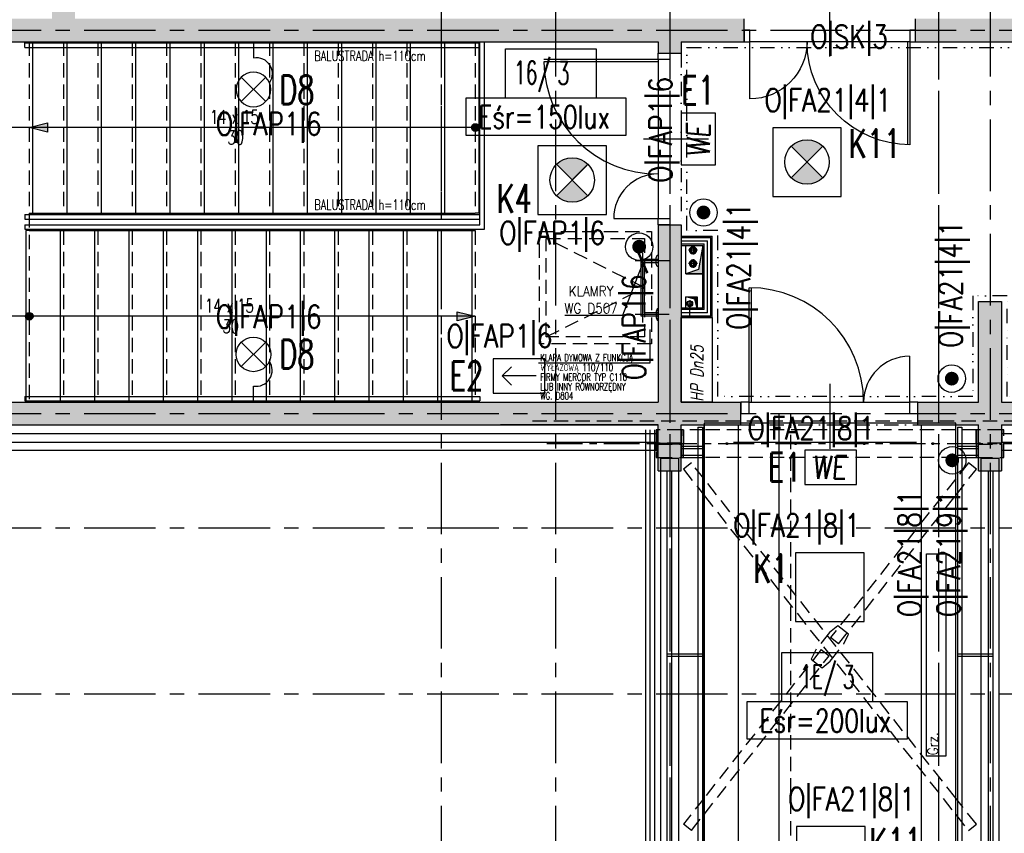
# Model space of a CAD drawing. Extents: x 41755 to 123924, y -112333 to 86187.
# Tile 93 of 256: x 99953 to 100813, y -56345 to -55634. Entities that reach past the tile are written whole.
import ezdxf
from ezdxf.enums import TextEntityAlignment as Align

# ---------------------------------------------------------------- set-up
doc = ezdxf.new("R2010")
doc.units = 0
doc.header["$LTSCALE"] = 50
for name, pattern in [('CENTER', [2, 1.25, -0.25, 0.25, -0.25]), ('DASHDOT', [1, 0.5, -0.25, 0, -0.25]), ('DASHED', [0.75, 0.5, -0.25]), ('DASHED2', [0.375, 0.25, -0.125]), ('DIVIDE', [31.75, 12.7, -6.35, 0, -6.35, 0, -6.35])]:
    doc.linetypes.add(name, pattern=pattern)
doc.layers.get('0').update_dxf_attribs({"color": 101, "linetype": 'CONTINUOUS'})
for name, color, linetype in [('Det-metal', 141, 'CONTINUOUS'), ('Drz---drzwi', 5, 'CONTINUOUS'), ('E-90', 6, 'CONTINUOUS'), ('E35', 6, 'CONTINUOUS'), ('E50', 3, 'CONTINUOUS'), ('Ele-balustrada', 8, 'CONTINUOUS'), ('Fas-balustrada-widok', 114, 'CONTINUOUS'), ('Ins-co', 2, 'CONTINUOUS'), ('Ins-ppoz', 240, 'CONTINUOUS'), ('Ins-wod', 4, 'CONTINUOUS'), ('Opis-pom', 6, 'CONTINUOUS'), ('Opis-spadki', 61, 'CONTINUOUS'), ('Opis_pom_ramka', 6, 'CONTINUOUS'), ('Os-osie', 14, 'CENTER'), ('Os-osie glowne', 1, 'CENTER'), ('Pos-widok', 121, 'CONTINUOUS'), ('Sc-beton', 7, 'CONTINUOUS'), ('Sc-beton-hatch', 86, 'CONTINUOUS'), ('Sc-gk', 120, 'CONTINUOUS'), ('Sc-izolacja term-styropian', 151, 'STYROPIAN-KA'), ('Sc-kamien', 31, 'CONTINUOUS'), ('Sc-nadproza kon', 5, 'DASHED2'), ('Sc-systemowe', 150, 'CONTINUOUS'), ('Sch-opis', 51, 'CONTINUOUS'), ('Sch-widok', 12, 'CONTINUOUS'), ('Sch-widok-nad', 12, 'DASHED2'), ('Suf-widok', 8, 'CONTINUOUS'), ('W-idok', 8, 'CONTINUOUS'), ('W-idok nad', 5, 'DASHED2'), ('W-otwor-strop', 1, 'CONTINUOUS')]:
    doc.layers.add(name, color=color, linetype=linetype)
doc.styles.add('IT12', font='ITALICT.SHX', dxfattribs={"width": 0.8, "height": 0.12})
doc.styles.add('KA wymiar', font='romans.shx', dxfattribs={"width": 0.6})
doc.styles.add('ROMANS', font='romans', dxfattribs={"width": 0.85})
doc.linetypes.add('BATTING', pattern='A,0.0001,-0.1,[134,ltypeshp.shx,S=0.1,R=0,X=-0.1,Y=0],-0.2,[134,ltypeshp.shx,S=0.1,R=180,X=0.1,Y=0],-0.1', length=0.4001)
doc.linetypes.add('STYROPIAN-KA', pattern='A,0.0001,-0.1,[135,ltypeshp.shx,S=0.1,R=0,X=-0.1,Y=0],0,[135,ltypeshp.shx,S=0.1,R=180,X=0.1,Y=0],-0.1', length=0.2001)
doc.dimstyles.new('CHMIELNA', dxfattribs={"dimscale": 3.5, "dimtxt": 4, "dimasz": 1.5, "dimexe": 3, "dimexo": 0, "dimgap": 1, "dimtad": 1, "dimdec": 1, "dimrnd": 0.5, "dimzin": 12, "dimdsep": 46, "dimtxsty": 'ROMANS', "dimblk": 'DIMTICK', "dimcen": 0.09, "dimse1": 1, "dimse2": 1, "dimclrd": 143, "dimclrt": 53, "dimadec": 0, "dimazin": 0, "dimtfac": 1, "dimtdec": 1, "dimtix": 1, "dimtmove": 2, "dimatfit": 2, "dimldrblk": 'ARCHTICK', "dimfxl": 0, "dimtolj": 1, "dimtzin": 0, "dimarcsym": 0})

# ---------------------------------------------------------------- blocks, each defined once
blk = doc.blocks.new('ozn_schody-kółko_d14')
at = {"ltscale": 25}
h = blk.add_hatch(color=256, dxfattribs=at)
edge = h.paths.add_edge_path()
edge.add_arc((0, 0), 3.33, 0, 360)
at = {"ltscale": 7}
blk.add_circle((0, 0), 3.33, dxfattribs=at)
blk = doc.blocks.new('ozn_schody-strzałka8x16')
at = {"ltscale": 25}
blk.add_hatch(color=256, dxfattribs=at).paths.add_polyline_path([(0, 0), (-4, -16), (4, -16)])
blk.add_lwpolyline([(0, 0), (-4, -16), (4, -16)], close=True, dxfattribs=at)
blk = doc.blocks.new('ozn_opis-schodów1-rzut')
at = {"style": 'ROMANS', "width": 0.7}
blk.add_text('x', height=12, dxfattribs=at).set_placement((-3.32, 3))
at = {"ltscale": 25, "style": 'ROMANS', "width": 0.7}
blk.add_attdef('Ilość', text='', height=12, dxfattribs=at).set_placement((-7.75, 3), align=Align.RIGHT)
blk.add_attdef('Wysokość', (6.22, 3), '', height=12, dxfattribs=at)
blk.add_attdef('Długość', text='', height=12, dxfattribs=at).set_placement((0.41, -15), align=Align.CENTER)
blk = doc.blocks.new('_SDHGG')
at = {"ltscale": 7}
for p, q in [((13, -75), (-44, -75)), ((0, -142.5), (100, -142.5)), ((0, -144.5), (100, -144.5))]:
    blk.add_line(p, q, dxfattribs=at)
for points in [[(-10, -5.5), (-10, 0), (0, 0), (0, -5.5)], [(-10, -150), (-10, -144.5), (0, -144.5), (0, -150)]]:
    blk.add_lwpolyline(points, close=True, dxfattribs=at)
for points in [[(0, -144.5), (0, -5.5)], [(39, -5.5), (0, -5.5)]]:
    blk.add_lwpolyline(points, dxfattribs=at)
blk.add_arc((0, -5.5), 39, 270, 0)
blk.add_arc((1, -143.5), 99.01, 0.57873, 90.57873, dxfattribs=at)
blk = doc.blocks.new('_dlgjlfh')
at = {"ltscale": 7}
for p, q in [((23, -75), (-34, -75)), ((10, -143), (99.98, -143)), ((10, -145), (100, -145))]:
    blk.add_line(p, q, dxfattribs=at)
for points in [[(0, -5), (0, 0), (10, 0), (10, -5)], [(0, -150), (0, -145), (10, -145), (10, -150)]]:
    blk.add_lwpolyline(points, close=True, dxfattribs=at)
for points in [[(10, -145), (10, -5)], [(60, -5), (10, -5)]]:
    blk.add_lwpolyline(points, dxfattribs=at)
for centre, radius, start, end in [((10, -5), 50, 270, 360), ((10, -145), 90, 360, 90)]:
    blk.add_arc(centre, radius, start, end)
blk = doc.blocks.new('DIMTICK')
for p, q in [((0, 1), (0, -1)), ((-1, 0), (1, 0))]:
    blk.add_line(p, q)
at = {"const_width": 0.141}
blk.add_lwpolyline([(0.707, 0.707), (-0.707, -0.707)], dxfattribs=at)
blk = doc.blocks.new('_SKGJFKGJFGKHGJ')
blk.add_line((-13.5, -53.86), (-13.5, 6.86))
at = {"linetype": 'DASHDOT', "ltscale": 5, "flags": 128}
for points in [[(9.41, 0), (-20.36, 0)], [(9.41, -47), (-20.36, -47)]]:
    blk.add_lwpolyline(points, dxfattribs=at)
at = {"flags": 128}
for points in [[(-1.91, -48.5), (-15, -48.5), (-15, 1.5), (-1.91, 1.5)], [(-1.91, -45.5), (-12, -45.5), (-12, -1.5), (-1.91, -1.5)]]:
    blk.add_lwpolyline(points, dxfattribs=at)
for points in [[(0, 5), (0, -5), (-1, -5, -0.199443), (-1, 5)], [(0, -52), (0, -42), (-1, -42, 0.199443), (-1, -52)]]:
    blk.add_lwpolyline(points, format="xyb", close=True, dxfattribs=at)
at = {"linetype": 'DASHED', "ltscale": 0.1, "flags": 128}
for points in [[(-1.91, 1.5), (0, 1.5)], [(-1.91, -1.5), (0, -1.5)], [(0, -45.5), (-1.91, -45.5)], [(0, -48.5), (-1.91, -48.5)]]:
    blk.add_lwpolyline(points, dxfattribs=at)
blk = doc.blocks.new('_DKGJHF')
at = {"ltscale": 7}
for p, q in [((-21.08, -77), (35.92, -77)), ((-5, -145.5), (-104.98, -145.5)), ((-5, -147.5), (-105, -147.5))]:
    blk.add_line(p, q, dxfattribs=at)
for points in [[(5, -7.5), (5, 0), (-5, 0), (-5, -7.5)], [(5, -155), (5, -147.5), (-5, -147.5), (-5, -155)]]:
    blk.add_lwpolyline(points, close=True, dxfattribs=at)
for points in [[(-45, -7.5), (-5, -7.5)], [(-5, -147.5), (-5, -7.5)]]:
    blk.add_lwpolyline(points, dxfattribs=at)
for centre, radius, start, end in [((-5, -7.5), 40, 180, 270), ((-5, -147.5), 100, 90, 180)]:
    blk.add_arc(centre, radius, start, end)
blk = doc.blocks.new('_opis_pom_metka')
at = {"layer": 'Opis_pom_ramka'}
blk.add_lwpolyline([(-33.13, 0), (32.87, 0), (32.87, -36), (-33.13, -36)], close=True, dxfattribs=at)
at = {"style": 'KA wymiar', "width": 0.6}
blk.add_attdef('KO/', text='', height=16.8, dxfattribs=at).set_placement((3.45, -25.87), align=Align.RIGHT)
blk.add_attdef('NR', (3.8, -26.16), '', height=16.8, dxfattribs=at)
blk = doc.blocks.new('we')
at = {"layer": 'E35', "ltscale": 0.2}
blk.add_lwpolyline([(45, 30), (0, 30), (0, 0), (45, 0)], close=True, dxfattribs=at)
at = {"layer": 'E35', "ltscale": 0.2, "style": 'ROMANS', "oblique": 5, "width": 0.8}
blk.add_text('WE', height=20, dxfattribs=at).set_placement((21.44, 15), align=Align.MIDDLE_CENTER)
blk = doc.blocks.new('kier')
at = {"layer": 'E35', "ltscale": 0.2}
for p, q in [((7.81, 15), (15.93, 23.11)), ((37.6, 15), (7.81, 15)), ((7.81, 15), (15.93, 6.89))]:
    blk.add_line(p, q, dxfattribs=at)
blk.add_lwpolyline([(0, 30), (45, 30), (45, 0), (0, 0)], close=True, dxfattribs=at)
blk = doc.blocks.new('E-90Przycisk')
at = {"layer": 'E35', "const_width": 3}
blk.add_lwpolyline([(1.5, 0, -1), (-1.5, 0, -1)], format="xyb", close=True, dxfattribs=at)
at = {"layer": 'E35'}
blk.add_circle((0, 0), 6, dxfattribs=at)
blk = doc.blocks.new('A$C7F236BD7')
at = {"layer": 'E35', "ltscale": 0.2}
for p, q in [((-52.4, -10.69), (-31.01, 10.7)), ((-31.01, -10.69), (-52.4, 10.7))]:
    blk.add_line(p, q, dxfattribs=at)
at = {"layer": 'E35'}
blk.add_line((0, 0), (-14.01, 0), dxfattribs=at)
at = {"layer": 'E35', "ltscale": 0.2}
blk.add_circle((-41.7, 0), 15.12, dxfattribs=at)
at = {"layer": 'E35'}
blk.add_arc((-27.86, 2.36), 14.04, 350.33159, 124.49886, dxfattribs=at)

msp = doc.modelspace()

# ---------------------------------------------------------------- hatches: boundary and pattern name
at = {"layer": 'E35'}
h = msp.add_hatch(color=256, dxfattribs=at)
edge = h.paths.add_edge_path()
edge.add_line((100640.966, -55758.422), (100654.712, -55744.676))
edge.add_ellipse((100640.966, -55758.422), major_axis=(13.746, 13.746), ratio=1, start_angle=360, end_angle=450)
edge.add_line((100627.22, -55744.676), (100640.966, -55758.422))
edge = h.paths.add_edge_path()
edge.add_line((100654.712, -55772.168), (100640.966, -55758.422))
edge.add_line((100640.966, -55758.422), (100627.22, -55772.168))
edge.add_ellipse((100640.966, -55758.422), major_axis=(-13.746, 13.746), ratio=1, start_angle=90, end_angle=180)
h = msp.add_hatch(color=256, dxfattribs=at)
edge = h.paths.add_edge_path()
edge.add_line((100435.684, -55774.16), (100449.43, -55760.414))
edge.add_ellipse((100435.684, -55774.16), major_axis=(13.746, 13.746), ratio=1, start_angle=360, end_angle=450)
edge.add_line((100421.938, -55760.414), (100435.684, -55774.16))
edge = h.paths.add_edge_path()
edge.add_line((100449.43, -55787.906), (100435.684, -55774.16))
edge.add_line((100435.684, -55774.16), (100421.938, -55787.906))
edge.add_ellipse((100435.684, -55774.16), major_axis=(-13.746, 13.746), ratio=1, start_angle=90, end_angle=180)
at = {"layer": 'Sc-beton-hatch'}
h = msp.add_hatch(dxfattribs=at)
h.set_pattern_fill('ANSI33', color=256, style=0)
h.set_pattern_definition([(45, (48983.4185, 565.478), (-4.49012806, 4.49012806), []), (45, (48987.9087, 565.478), (-4.49012806, 4.49012806), [3.175, -1.5875])])
h.paths.add_polyline_path([(100470.966, -51043.233), (100410.966, -51043.233), (100410.966, -51103.233), (100430.966, -51103.233), (100430.966, -51063.233), (100470.966, -51063.233)])
h.paths.add_polyline_path([(100805.966, -51043.233), (100705.966, -51043.233), (100705.966, -51063.233), (100745.966, -51063.233), (100745.966, -51625.233), (100765.966, -51625.233), (100765.966, -51473.233), (101152.966, -51473.233), (101152.966, -51453.233), (100765.966, -51453.233), (100765.966, -51063.233), (100805.966, -51063.233)])
h.paths.add_polyline_path([(100430.966, -51374.233), (100410.966, -51374.233), (100410.966, -51474.233), (100430.966, -51474.233)])
h.paths.add_polyline_path([(101330.966, -51043.233), (101251.966, -51043.233), (101251.966, -51063.233), (101330.966, -51063.233)])
h.paths.add_polyline_path([(101770.966, -51043.233), (101670.966, -51043.233), (101670.966, -51063.233), (101710.966, -51063.233), (101710.966, -51262.233), (101730.966, -51262.233), (101730.966, -51063.233), (101770.966, -51063.233)])
h.paths.add_polyline_path([(101790.966, -51453.233), (101730.966, -51453.233), (101730.966, -51362.233), (101710.966, -51362.233), (101710.966, -51453.233), (101582.904, -51453.233), (101582.904, -51473.233), (101790.966, -51473.233)])
h.paths.add_polyline_path([(101482.904, -51453.233), (101252.966, -51453.233), (101252.966, -51473.233), (101482.904, -51473.233)])
h.paths.add_polyline_path([(101730.966, -51785.233), (101695.966, -51785.233), (101695.966, -51820.233), (101730.966, -51820.233)])
h.paths.add_polyline_path([(102400.966, -50943.233), (102380.966, -50943.233), (102380.966, -51043.233), (102330.966, -51043.233), (102330.966, -51063.233), (102380.966, -51063.233), (102380.966, -51453.233), (101890.966, -51453.233), (101890.966, -51473.233), (102380.966, -51473.233), (102380.966, -51873.233), (102400.966, -51873.233)])
h.paths.add_polyline_path([(102422.966, -50943.233), (102402.966, -50943.233), (102402.966, -51713.233), (102422.966, -51713.233)])
h.paths.add_polyline_path([(102400.966, -52143.233), (102380.966, -52143.233), (102380.966, -52213.233), (102400.966, -52213.233)])
h.paths.add_polyline_path([(102400.966, -52293.233), (102380.966, -52293.233), (102380.966, -52443.233), (101950.966, -52443.233), (101950.966, -52463.233), (102380.966, -52463.233), (102380.966, -52503.233), (102400.966, -52503.233)])
h.paths.add_polyline_path([(102400.966, -52603.233), (102380.966, -52603.233), (102380.966, -52643.233), (102400.966, -52643.233)])
h.paths.add_polyline_path([(102400.966, -52743.233), (102380.966, -52743.233), (102380.966, -53008.233), (102400.966, -53008.233)])
h.paths.add_polyline_path([(101730.966, -52443.233), (101710.966, -52443.233), (101710.966, -52463.233), (101710.966, -52758.233), (101690.966, -52758.233), (101690.966, -52778.233), (101730.966, -52778.233)])
h.paths.add_polyline_path([(101710.966, -52443.233), (101690.966, -52443.233), (101690.966, -52463.233), (101710.966, -52463.233)], flags=16)
h.paths.add_polyline_path([(101556.966, -52758.233), (101503.966, -52758.233), (101503.966, -52463.233), (101488.966, -52463.233), (101488.966, -52758.233), (101468.966, -52758.233), (101468.966, -52778.233), (101556.966, -52778.233)])
h.paths.add_polyline_path([(101556.966, -52443.233), (101468.966, -52443.233), (101468.966, -52463.233), (101556.966, -52463.233)])
h.paths.add_polyline_path([(101334.966, -52443.233), (101281.966, -52443.233), (101281.966, -52463.233), (101334.966, -52463.233)], flags=17)
h.paths.add_polyline_path([(101281.966, -52443.233), (100970.966, -52443.233), (100970.966, -51785.233), (100883.466, -51785.233), (100883.466, -51805.233), (100950.966, -51805.233), (100950.966, -52443.233), (100430.966, -52443.233), (100430.966, -52403.233), (100410.966, -52403.233), (100410.966, -52503.233), (100430.966, -52503.233), (100430.966, -52463.233), (100950.966, -52463.233), (100950.966, -52973.233), (100970.966, -52973.233), (100970.966, -52463.233), (101261.966, -52463.233), (101261.966, -52778.233), (101281.966, -52778.233), (101334.966, -52778.233), (101334.966, -52758.233), (101281.966, -52758.233)])
h.paths.add_polyline_path([(100783.466, -51785.233), (100765.966, -51785.233), (100765.966, -51780.233), (100745.966, -51780.233), (100745.966, -51785.233), (100430.966, -51785.233), (100430.966, -51765.233), (100410.966, -51765.233), (100410.966, -52003.233), (100430.966, -52003.233), (100430.966, -51805.233), (100783.466, -51805.233)])
h.paths.add_polyline_path([(100430.966, -52153.233), (100410.966, -52153.233), (100410.966, -52253.233), (100430.966, -52253.233)])
h.paths.add_polyline_path([(100430.966, -52653.233), (100410.966, -52653.233), (100410.966, -52850.233), (100430.966, -52850.233)], flags=17)
h.paths.add_polyline_path([(100430.966, -52940.233), (100410.966, -52940.233), (100410.966, -52983.233), (100430.966, -52983.233)])
h.paths.add_polyline_path([(101007.966, -53193.233), (100430.966, -53193.233), (100430.966, -53133.233), (100410.966, -53133.233), (100410.966, -53213.233), (101007.966, -53213.233)])
h.paths.add_polyline_path([(101770.966, -53193.233), (101157.966, -53193.233), (101157.966, -53213.233), (101710.966, -53213.233), (101710.966, -53445.233), (101730.966, -53445.233), (101730.966, -53213.233), (101770.966, -53213.233)])
h.paths.add_polyline_path([(102008.966, -53193.233), (101905.966, -53193.233), (101905.966, -53213.233), (102008.966, -53213.233)])
h.paths.add_polyline_path([(102227.966, -53193.233), (102133.966, -53193.233), (102133.966, -53213.233), (102227.966, -53213.233)])
h.paths.add_polyline_path([(102400.966, -53158.233), (102380.966, -53158.233), (102380.966, -53193.233), (102332.966, -53193.233), (102332.966, -53213.233), (102380.966, -53213.233), (102380.966, -53818.233), (102400.966, -53818.233)])
h.paths.add_polyline_path([(101730.966, -53545.233), (101710.966, -53545.233), (101710.966, -53740.233), (101730.966, -53740.233)])
h.paths.add_polyline_path([(101730.966, -53840.233), (101710.966, -53840.233), (101710.966, -53943.233), (101297.571, -53943.233, -0.1551034), (101300.811, -53953.425, -0.1483474), (101297.835, -53963.233), (101710.966, -53963.233), (101710.966, -54023.233), (101730.966, -54023.233)])
h.paths.add_polyline_path([(101297.571, -53943.233), (101295.705, -53943.233), (101295.705, -53963.233), (101297.835, -53963.233, 0.1483474), (101300.811, -53953.425, 0.1551034)])
h.paths.add_polyline_path([(101270.705, -53943.233), (101268.745, -53943.233, 0.1551034), (101265.506, -53953.425, 0.1483474), (101268.481, -53963.233), (101270.705, -53963.233)])
h.paths.add_polyline_path([(101268.745, -53943.233), (101201.966, -53943.233), (101201.966, -53963.233), (101268.481, -53963.233, -0.1483474), (101265.506, -53953.425, -0.1551034)])
h.paths.add_polyline_path([(100980.966, -53943.233), (100970.966, -53943.233), (100930.966, -53943.233), (100930.966, -53968.233), (100970.966, -53968.233), (100980.966, -53968.233)])
h.paths.add_polyline_path([(100490.966, -53943.233), (100410.966, -53943.233), (100410.966, -53963.233), (100490.966, -53963.233)])
h.paths.add_polyline_path([(100530.966, -54448.233), (100510.966, -54448.233), (100510.966, -54481.233), (100530.966, -54481.233)])
h.paths.add_polyline_path([(101773.966, -54593.233), (101730.966, -54593.233), (101730.966, -54503.233), (101710.966, -54503.233), (101710.966, -54593.233), (100530.966, -54593.233), (100530.966, -54578.233), (100510.966, -54578.233), (100510.966, -54593.233), (100270.966, -54593.233), (100270.966, -54618.233), (101773.966, -54618.233)])
h.paths.add_polyline_path([(100220.966, -54593.233), (100170.966, -54593.233), (100170.966, -54618.233), (100220.966, -54618.233)])
h.paths.add_polyline_path([(100120.966, -54593.233), (100070.966, -54593.233), (100070.966, -54618.233), (100120.966, -54618.233)])
h.paths.add_polyline_path([(100020.966, -54593.233), (99970.966, -54593.233), (99970.966, -54618.233), (100020.966, -54618.233)])
h.paths.add_polyline_path([(99920.966, -54593.233), (99880.966, -54593.233), (99880.966, -55500.233), (99980.966, -55500.233), (99980.966, -55515.233), (100000.966, -55515.233), (100000.966, -55480.233), (99900.966, -55480.233), (99900.966, -54618.233), (99920.966, -54618.233)])
h.paths.add_polyline_path([(100585.966, -55633.233), (100000.966, -55633.233), (100000.966, -55615.233), (99980.966, -55615.233), (99980.966, -55633.233), (99780.966, -55633.233), (99780.966, -55988.233), (100510.966, -55988.233), (100510.966, -56028.233), (100530.966, -56028.233), (100530.966, -55988.233), (100582.966, -55988.233), (100582.966, -55968.233), (100530.966, -55968.233), (100530.966, -55813.233), (100510.966, -55813.233), (100510.966, -55968.233), (99800.966, -55968.233), (99800.966, -55653.233), (100510.966, -55653.233), (100510.966, -55663.233), (100530.966, -55663.233), (100530.966, -55653.233), (100585.966, -55653.233)])
h.paths.add_polyline_path([(101310.966, -55968.233), (100810.966, -55968.233), (100810.966, -55880.233), (100790.966, -55880.233), (100790.966, -55968.233), (100737.966, -55968.233), (100737.966, -55988.233), (100790.966, -55988.233), (100790.966, -56028.233), (100810.966, -56028.233), (100810.966, -55988.233), (101310.966, -55988.233)])
h.paths.add_polyline_path([(101490.966, -55633.233), (100735.966, -55633.233), (100735.966, -55653.233), (101490.966, -55653.233)])
h.paths.add_polyline_path([(101777.966, -55968.233), (101730.966, -55968.233), (101730.966, -55853.733), (101710.966, -55853.733), (101710.966, -55968.233), (101590.966, -55968.233), (101590.966, -55988.233), (101777.966, -55988.233)])
h.paths.add_polyline_path([(101802.966, -55963.233), (101777.966, -55963.233), (101777.966, -55988.233), (101802.966, -55988.233)])
h.paths.add_polyline_path([(101730.966, -55128.233), (101710.966, -55128.233), (101710.966, -55723.733), (101730.966, -55723.733)])
h.paths.add_polyline_path([(101953.466, -55963.233), (101928.466, -55963.233), (101928.466, -55988.233), (101953.466, -55988.233)])
h.paths.add_polyline_path([(102103.466, -55963.233), (102078.466, -55963.233), (102078.466, -55988.233), (102103.466, -55988.233)])
h.paths.add_polyline_path([(102253.466, -55963.233), (102228.466, -55963.233), (102228.466, -55988.233), (102253.466, -55988.233)])
h.paths.add_polyline_path([(102365.966, -55968.233), (102320.966, -55968.233), (102320.966, -55988.233), (102365.966, -55988.233)])
h.paths.add_polyline_path([(102400.966, -55953.233), (102365.966, -55953.233), (102365.966, -55988.233), (102400.966, -55988.233)])
h.paths.add_polyline_path([(102400.966, -55891.233), (102380.966, -55891.233), (102380.966, -55953.233), (102400.966, -55953.233)])
h.paths.add_polyline_path([(102400.966, -55815.733), (102375.966, -55815.733), (102375.966, -55840.733), (102400.966, -55840.733)])
h.paths.add_polyline_path([(102400.966, -55665.733), (102375.966, -55665.733), (102375.966, -55690.733), (102400.966, -55690.733)])
h.paths.add_polyline_path([(102400.966, -55515.733), (102375.966, -55515.733), (102375.966, -55540.733), (102400.966, -55540.733)])
h.paths.add_polyline_path([(102400.966, -55365.733), (102375.966, -55365.733), (102375.966, -55390.733), (102400.966, -55390.733)])
h.paths.add_polyline_path([(102400.966, -55240.733), (102380.966, -55240.733), (102380.966, -55260.733), (102400.966, -55260.733)])
h.paths.add_polyline_path([(102400.966, -55215.733), (102375.966, -55215.733), (102375.966, -55240.733), (102400.966, -55240.733)])
h.paths.add_polyline_path([(102400.966, -55033.233), (102380.966, -55033.233), (102380.966, -55215.733), (102400.966, -55215.733)])
h.paths.add_polyline_path([(102400.966, -54833.233), (102365.966, -54833.233), (102365.966, -54798.233), (102345.966, -54798.233), (102345.966, -54853.233), (102380.966, -54853.233), (102380.966, -54883.233), (102400.966, -54883.233)])
h.paths.add_polyline_path([(102365.966, -54537.733), (102345.966, -54537.733), (102345.966, -54593.233), (101908.966, -54593.233), (101908.966, -54618.233), (102345.966, -54618.233), (102345.966, -54648.233), (102365.966, -54648.233), (102365.966, -54618.233)])
h.paths.add_polyline_path([(101730.966, -54128.233), (101710.966, -54128.233), (101710.966, -54353.233), (101730.966, -54353.233)])
h.paths.add_polyline_path([(102365.966, -54131.233), (102400.966, -54131.233), (102400.966, -54088.233), (102380.966, -54088.233), (102380.966, -54111.233), (102345.966, -54111.233), (102345.966, -54417.733), (102365.966, -54417.733)])
h.paths.add_polyline_path([(102400.966, -53918.233), (102380.966, -53918.233), (102380.966, -53988.233), (102400.966, -53988.233)])
at = {"layer": 'W-otwor-strop'}
for points in [[(100534.966, -55856.233), (100549.966, -55856.233), (100549.966, -55831.233), (100545.966, -55852.233)], [(100534.966, -55876.233), (100544.966, -55876.233), (100544.966, -55886.233), (100542.966, -55878.233)]]:
    msp.add_hatch(color=256, dxfattribs=at).paths.add_polyline_path(points)

# ---------------------------------------------------------------- linework, layer by layer
at = {"layer": 'Det-metal', "linetype": 'DASHED', "ltscale": 0.5}
for p, q in [((100510.666, -55992.531), (100508.966, -55992.531)), ((100508.966, -55992.531), (100508.966, -56016.531)), ((100510.666, -55992.531), (100510.666, -56001.931)), ((100531.266, -55992.531), (100510.666, -55992.531)), ((100510.666, -56004.031), (100510.666, -55992.531)), ((100531.266, -56001.931), (100531.266, -55992.531)), ((100531.266, -55992.531), (100531.266, -56004.031)), ((100532.966, -55992.531), (100531.266, -55992.531)), ((100532.966, -55992.531), (100532.966, -56004.031)), ((100550.966, -55992.531), (100532.966, -55992.531)), ((100532.966, -56016.531), (100532.966, -55992.531)), ((100770.966, -55992.531), (100550.966, -55992.531)), ((100788.966, -55992.531), (100770.966, -55992.531)), ((100788.966, -56004.031), (100788.966, -55992.531)), ((100790.666, -55992.531), (100788.966, -55992.531)), ((100788.966, -55992.531), (100788.966, -56016.531)), ((100811.266, -55992.531), (100790.666, -55992.531)), ((100790.666, -55992.531), (100790.666, -56001.931)), ((100790.666, -56004.031), (100790.666, -55992.531)), ((100811.266, -56001.931), (100811.266, -55992.531)), ((100811.266, -55992.531), (100811.266, -56004.031)), ((100812.966, -55992.531), (100811.266, -55992.531)), ((100812.966, -56016.531), (100812.966, -55992.531)), ((100531.266, -56004.031), (100510.666, -56004.031)), ((100510.666, -56004.031), (100512.766, -56004.031)), ((100510.666, -56005.031), (100531.266, -56005.031)), ((100510.666, -56016.531), (100510.666, -56005.031)), ((100512.766, -56005.031), (100510.666, -56005.031)), ((100510.666, -56007.131), (100510.666, -56016.531)), ((100512.766, -56004.031), (100529.166, -56004.031)), ((100529.166, -56005.031), (100512.766, -56005.031)), ((100521.366, -56005.031), (100522.166, -56005.031)), ((100529.166, -56004.031), (100531.266, -56004.031)), ((100531.266, -56005.031), (100529.166, -56005.031)), ((100531.266, -56005.031), (100531.266, -56016.531)), ((100531.266, -56016.531), (100531.266, -56007.131)), ((100532.966, -56005.031), (100532.966, -56004.031)), ((100532.966, -56016.531), (100532.966, -56005.031)), ((100788.966, -56005.031), (100788.966, -56016.531)), ((100811.266, -56004.031), (100790.666, -56004.031)), ((100790.666, -56005.031), (100811.266, -56005.031)), ((100790.666, -56016.531), (100790.666, -56005.031)), ((100790.666, -56007.131), (100790.666, -56016.531)), ((100809.166, -56004.031), (100811.266, -56004.031)), ((100811.266, -56005.031), (100809.166, -56005.031)), ((100811.266, -56005.031), (100811.266, -56016.531)), ((100811.266, -56016.531), (100811.266, -56007.131)), ((100508.966, -56016.531), (100510.666, -56016.531)), ((100510.666, -56016.531), (100531.266, -56016.531)), ((100531.266, -56016.531), (100532.966, -56016.531)), ((100539.888, -56021.343), (100532.907, -56026.848)), ((100532.966, -56016.531), (100550.966, -56016.531)), ((100550.966, -56035.389), (100539.888, -56021.343)), ((100770.966, -56016.531), (100550.966, -56016.531)), ((100770.966, -56016.531), (100788.966, -56016.531)), ((100782.045, -56021.343), (100770.966, -56035.389)), ((100789.025, -56026.848), (100782.132, -56021.412)), ((100788.966, -56016.531), (100790.666, -56016.531)), ((100790.666, -56016.531), (100811.266, -56016.531)), ((100811.266, -56016.531), (100812.966, -56016.531)), ((100532.907, -56026.848), (100550.966, -56049.744)), ((100770.966, -56049.744), (100789.025, -56026.848)), ((100770.966, -56314.317), (100550.966, -56035.389)), ((100770.966, -56035.389), (100661.585, -56174.068)), ((100550.966, -56049.744), (100770.966, -56328.672)), ((100668.565, -56179.573), (100770.966, -56049.744)), ((100660.652, -56169.511), (100648.718, -56184.642)), ((100667.796, -56163.683), (100660.652, -56169.511)), ((100677.218, -56171.114), (100667.796, -56163.683)), ((100673.215, -56179.419), (100677.218, -56171.114)), ((100661.28, -56194.55), (100673.215, -56179.419)), ((100668.565, -56179.573), (100661.585, -56174.068)), ((100653.367, -56184.488), (100550.966, -56314.317)), ((100648.718, -56184.642), (100644.714, -56192.947)), ((100653.367, -56184.488), (100660.347, -56189.993)), ((100550.966, -56328.672), (100660.347, -56189.993)), ((100644.714, -56192.947), (100654.136, -56200.378)), ((100654.136, -56200.378), (100661.28, -56194.55)), ((100550.966, -56314.317), (100532.907, -56337.213)), ((100789.025, -56337.213), (100770.966, -56314.317)), ((100539.887, -56342.718), (100550.966, -56328.672)), ((100770.966, -56328.672), (100782.045, -56342.718)), ((100539.887, -56342.718), (100532.907, -56337.213)), ((100782.045, -56342.718), (100789.025, -56337.213))]:
    msp.add_line(p, q, dxfattribs=at)
at = {"layer": 'Det-metal', "ltscale": 0.5}
for p, q in [((100512.966, -56017.531), (100512.966, -56535.031)), ((100528.966, -56017.531), (100512.966, -56017.531)), ((100528.966, -56535.031), (100528.966, -56017.531)), ((100792.966, -56017.531), (100792.966, -56535.031)), ((100808.966, -56017.531), (100792.966, -56017.531)), ((100808.966, -56535.031), (100808.966, -56017.531))]:
    msp.add_line(p, q, dxfattribs=at)
at = {"layer": 'Det-metal', "linetype": 'DASHED', "ltscale": 0.5}
msp.add_lwpolyline([(100400.966, -55984.531), (100946.966, -55984.531)], dxfattribs=at)
for centre in [(100570.965, -56004.531), (100630.966, -56004.531), (100690.978, -56004.531), (100750.966, -56004.531)]:
    msp.add_circle(centre, 0.795, dxfattribs=at)
at = {"layer": 'E35'}
for p, q in [((100627.22, -55772.168), (100654.712, -55744.676)), ((100627.22, -55744.676), (100654.712, -55772.168)), ((100421.938, -55787.906), (100449.43, -55760.414)), ((100421.938, -55760.414), (100449.43, -55787.906))]:
    msp.add_line(p, q, dxfattribs=at)
at = {"layer": 'E35', "linetype": 'Continuous', "ltscale": 0.3}
for p, q in [((100628.006, -55771.382), (100653.926, -55745.462)), ((100422.724, -55787.12), (100448.644, -55761.2))]:
    msp.add_line(p, q, dxfattribs=at)
for points in [[(100342.578, -55734.82), (100482.911, -55734.82), (100482.911, -55702.541), (100342.578, -55702.541)], [(100610.966, -55788.422), (100670.966, -55788.422), (100670.966, -55728.422), (100610.966, -55728.422)], [(100405.684, -55804.16), (100465.684, -55804.16), (100465.684, -55744.16), (100405.684, -55744.16)], [(100630.966, -56159.964), (100690.966, -56159.964), (100690.966, -56099.964), (100630.966, -56099.964)], [(100588.492, -56262.605), (100728.825, -56262.605), (100728.825, -56230.326), (100588.492, -56230.326)], [(100631.684, -56399.166), (100691.684, -56399.166), (100691.684, -56339.166), (100631.684, -56339.166)]]:
    msp.add_lwpolyline(points, close=True, dxfattribs=at)
at = {"layer": 'E35'}
for centre in [(100640.966, -55758.422), (100435.684, -55774.16)]:
    msp.add_circle(centre, 19.44, dxfattribs=at)
at = {"layer": 'Ele-balustrada'}
for points in [[(99956.966, -55654.233), (100354.966, -55654.233)], [(99956.966, -55658.233), (99956.966, -55654.233)], [(100354.966, -55813.233), (100354.966, -55653.233)], [(100358.966, -55817.233), (100358.966, -55653.233)], [(99956.966, -55658.233), (100354.966, -55658.233)], [(99956.966, -55804.233), (99956.966, -55808.233)], [(99956.966, -55804.233), (100354.966, -55804.233)], [(99956.966, -55808.233), (100354.966, -55808.233)], [(99956.966, -55813.233), (99956.966, -55817.233)], [(99956.966, -55813.233), (100354.966, -55813.233)], [(99956.966, -55817.233), (100358.966, -55817.233)], [(99956.966, -55963.233), (100354.966, -55963.233)], [(99956.966, -55963.233), (99956.966, -55967.233)], [(100354.966, -55963.233), (100354.966, -55967.233)], [(99956.966, -55967.233), (100354.966, -55967.233)]]:
    msp.add_lwpolyline(points, dxfattribs=at)
at = {"layer": 'Fas-balustrada-widok'}
for points in [[(100545.466, -55990.233), (100545.466, -61753.198)], [(100545.466, -55990.233), (100549.466, -55990.233)], [(100549.466, -55990.233), (100549.466, -61753.198)], [(100772.466, -55990.233), (100772.466, -61753.198)], [(100772.466, -55990.233), (100776.466, -55990.233)], [(100776.466, -55990.233), (100776.466, -61753.198)], [(100530.966, -56006.715), (100549.466, -56006.715)], [(100772.466, -56006.715), (100790.966, -56006.715)], [(100530.966, -56008.715), (100549.466, -56008.715)], [(100530.966, -56014.715), (100549.466, -56014.715)], [(100772.466, -56008.715), (100790.966, -56008.715)], [(100772.466, -56014.715), (100790.966, -56014.715)], [(100530.966, -56016.715), (100549.466, -56016.715)], [(100772.466, -56016.715), (100790.966, -56016.715)], [(100518.466, -56028.233), (100518.466, -61742.715)], [(100522.466, -56028.233), (100522.466, -61742.715)], [(100799.466, -56028.233), (100799.466, -61742.715)], [(100803.466, -56028.233), (100803.466, -61742.715)], [(100518.466, -56188.215), (100549.466, -56188.215)], [(100772.466, -56188.215), (100803.466, -56188.215)], [(100518.466, -56190.215), (100549.466, -56190.215)], [(100772.466, -56190.215), (100803.466, -56190.215)]]:
    msp.add_lwpolyline(points, dxfattribs=at)
at = {"layer": 'Ins-co'}
for p, q in [((100541.29, -55831.688), (100541.29, -55839.318)), ((100545.105, -55835.504), (100537.475, -55835.503)), ((100541.29, -55843.346, 0), (100541.29, -55850.976, 0)), ((100545.105, -55847.162, 0), (100537.475, -55847.161, 0)), ((100616.466, -55978.233), (100616.466, -61425.715))]:
    msp.add_line(p, q, dxfattribs=at)
at = {"layer": 'Ins-co', "linetype": 'DASHED', "ltscale": 0.5}
msp.add_line((100626.466, -55978.233), (100626.466, -61425.715), dxfattribs=at)
at = {"layer": 'Ins-co'}
msp.add_lwpolyline([(100745.466, -56100.715), (100762.466, -56100.715), (100762.466, -56277.715), (100745.466, -56277.715)], close=True, dxfattribs=at)
at = {"layer": 'Ins-co', "extrusion": (-1.11852e-20, 9.56682e-14, -1)}
for centre, major_axis, start_param, end_param in [((100541.29, -55835.503), (2.242, 2.242), 0.7854217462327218, 7.068607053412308), ((100541.29, -55835.503), (-1.584, 1.584), 2.3562181, 8.6394034), ((100541.29, -55835.503), (-1.287, 1.287), 2.3562181, 8.6394034), ((100541.29, -55847.161, 0), (2.242, 2.242), 0.7854217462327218, 7.068607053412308), ((100541.29, -55847.161, 0), (-1.584, 1.584), 2.3562181, 8.6394034), ((100541.29, -55847.161, 0), (-1.287, 1.287), 2.3562181, 8.6394034)]:
    msp.add_ellipse(centre, major_axis=major_axis, ratio=1, start_param=start_param, end_param=end_param, dxfattribs=at)
at = {"layer": 'Ins-ppoz'}
for p, q in [((100535.432, -55882.239), (100541.432, -55882.239)), ((100538.432, -55879.239), (100538.432, -55885.239)), ((100538.432, -55894.233), (100538.432, -55884.745))]:
    msp.add_line(p, q, dxfattribs=at)
msp.add_lwpolyline([(100530.966, -55894.233), (100557.966, -55894.233), (100557.966, -55968.233), (100530.966, -55968.233)], close=True, dxfattribs=at)
for centre, radius in [((100538.409, -55882.239), 2.55), ((100538.432, -55882.239), 2)]:
    msp.add_circle(centre, radius, dxfattribs=at)
at = {"layer": 'Ins-wod'}
msp.add_lwpolyline([(100499.966, -61740.031), (100499.966, -56001.048)], dxfattribs=at)
at = {"layer": 'Opis-spadki'}
for points in [[(100350.966, -55728.233), (99880.966, -55728.233)], [(100350.966, -55893.233), (99880.966, -55893.233)]]:
    msp.add_lwpolyline(points, dxfattribs=at)
at = {"layer": 'Os-osie', "ltscale": 0.5}
msp.add_line((100413.401, -56004.531), (100908.531, -56004.531), dxfattribs=at)
at = {"layer": 'Os-osie glowne'}
for points in [[(100320.966, -50521.233), (100320.966, -56498.233)], [(100420.966, -50521.233), (100420.966, -56498.233)], [(100520.966, -50521.233), (100520.966, -56568.233)], [(100755.966, -50521.233), (100755.966, -56568.233)], [(100800.966, -50521.233), (100800.966, -56498.233)], [(100520.966, -55498.715), (100520.966, -63102.922)], [(100755.966, -55498.715), (100755.966, -61850.182)], [(99508.966, -55643.233), (111775.966, -55643.233)], [(99508.966, -55978.233), (111775.966, -55978.233)], [(99508.966, -56078.233), (111775.966, -56078.233)], [(99508.966, -56223.233), (111775.966, -56223.233)]]:
    msp.add_lwpolyline(points, dxfattribs=at)
at = {"layer": 'Pos-widok'}
for points in [[(99963.966, -55803.233), (99963.966, -55653.233)], [(99993.966, -55653.233), (99993.966, -55803.233)], [(100023.966, -55653.233), (100023.966, -55803.233)], [(100053.966, -55653.233), (100053.966, -55803.233)], [(100083.966, -55653.233), (100083.966, -55803.233)], [(100113.966, -55653.233), (100113.966, -55803.233)], [(100143.966, -55653.233), (100143.966, -55803.233)], [(100173.966, -55653.233), (100173.966, -55803.233)], [(100203.966, -55653.233), (100203.966, -55803.233)], [(100233.966, -55653.233), (100233.966, -55803.233)], [(100263.966, -55653.233), (100263.966, -55803.233)], [(100293.966, -55653.233), (100293.966, -55803.233)], [(100323.966, -55653.233), (100323.966, -55803.233)], [(100353.966, -55653.233), (100353.966, -55803.233)], [(100353.966, -55803.233), (100350.966, -55803.233)], [(99957.966, -55818.233), (99957.966, -55968.233)], [(99960.966, -55818.233), (99957.966, -55818.233)], [(99987.966, -55818.233), (99987.966, -55968.233)], [(100017.966, -55818.233), (100017.966, -55968.233)], [(100047.966, -55818.233), (100047.966, -55968.233)], [(100077.966, -55818.233), (100077.966, -55968.233)], [(100107.966, -55818.233), (100107.966, -55968.233)], [(100137.966, -55818.233), (100137.966, -55968.233)], [(100167.966, -55818.233), (100167.966, -55968.233)], [(100197.966, -55818.233), (100197.966, -55968.233)], [(100227.966, -55818.233), (100227.966, -55968.233)], [(100257.966, -55818.233), (100257.966, -55968.233)], [(100287.966, -55818.233), (100287.966, -55968.233)], [(100317.966, -55818.233), (100317.966, -55968.233)], [(100347.966, -55818.233), (100347.966, -55968.233)]]:
    msp.add_lwpolyline(points, dxfattribs=at)
msp.add_lwpolyline([(100550.966, -58863.031), (100770.966, -58863.031), (100770.966, -55986.531), (100550.966, -55986.531), (100550.966, -58863.031)], close=True, dxfattribs=at)
at = {"layer": 'Sc-beton'}
for p, q in [((100530.966, -55968.233), (100582.966, -55968.233)), ((100530.966, -55988.233), (100582.966, -55988.233)), ((100510.966, -56028.233), (100530.966, -56028.233))]:
    msp.add_line(p, q, dxfattribs=at)
for points in [[(100585.966, -55653.233), (100585.966, -55633.233)], [(100735.966, -55653.233), (100735.966, -55633.233)], [(99800.966, -55653.233), (100510.966, -55653.233)], [(100510.966, -55653.233), (100510.966, -55663.233)], [(100530.966, -55653.233), (100585.966, -55653.233)], [(100530.966, -55653.233), (100530.966, -55663.233)], [(100735.966, -55653.233), (101490.966, -55653.233)], [(100510.966, -55663.233), (100530.966, -55663.233)], [(100510.966, -55813.233), (100510.966, -55968.233)], [(100510.966, -55813.233), (100530.966, -55813.233)], [(100530.966, -55813.233), (100530.966, -55968.233)], [(100790.966, -55880.233), (100810.966, -55880.233)], [(100790.966, -55968.233), (100790.966, -55880.233)], [(100810.966, -55880.233), (100810.966, -55968.233)], [(99800.966, -55968.233), (100510.966, -55968.233)], [(100582.966, -55988.233), (100582.966, -55968.233)], [(100737.966, -55988.233), (100737.966, -55968.233)], [(100737.966, -55968.233), (100790.966, -55968.233)], [(100810.966, -55968.233), (101310.966, -55968.233)], [(99780.966, -55988.233), (100510.966, -55988.233)], [(100510.966, -55988.233), (100373.042, -55988.233)], [(100510.966, -56028.233), (100510.966, -55988.233)], [(100530.966, -56028.233), (100530.966, -55988.233)], [(100737.966, -55988.233), (100790.966, -55988.233)], [(100790.966, -56028.233), (100790.966, -55988.233)], [(100810.966, -55988.233), (101310.966, -55988.233)], [(100810.966, -55988.233), (100810.966, -56028.233)], [(100790.966, -56028.233), (100810.966, -56028.233)]]:
    msp.add_lwpolyline(points, dxfattribs=at)
at = {"layer": 'Sc-gk'}
for points in [[(100530.966, -55823.233), (100557.966, -55823.233)], [(100530.966, -55824.433), (100556.766, -55824.433)], [(100556.766, -55893.033), (100556.766, -55824.433)], [(100557.966, -55894.233), (100557.966, -55823.233)], [(100530.966, -55830.033), (100551.166, -55830.033)], [(100530.966, -55831.233), (100549.966, -55831.233)], [(100549.966, -55886.233), (100549.966, -55831.233)], [(100551.166, -55887.433), (100551.166, -55830.033)], [(100549.966, -55886.233), (100530.966, -55886.233)], [(100551.166, -55887.433), (100530.966, -55887.433)], [(100556.766, -55893.033), (100530.966, -55893.033)], [(100557.966, -55894.233), (100530.966, -55894.233)], [(100557.966, -55894.233), (100557.966, -55968.233)]]:
    msp.add_lwpolyline(points, dxfattribs=at)
at = {"layer": 'Sc-gk', "linetype": 'BATTING', "ltscale": 0.14}
for points in [[(100530.966, -55827.233), (100553.966, -55827.233)], [(100553.966, -55890.233), (100553.966, -55827.233)], [(100553.966, -55890.233), (100530.966, -55890.233)]]:
    msp.add_lwpolyline(points, dxfattribs=at)
at = {"layer": 'Sc-izolacja term-styropian', "linetype": 'BATTING', "ltscale": 0.35}
for points in [[(99773.466, -55995.733), (100509.966, -55995.733)], [(100810.966, -55995.733), (101313.466, -55995.733)]]:
    msp.add_lwpolyline(points, dxfattribs=at)
at = {"layer": 'Sc-izolacja term-styropian', "linetype": 'BATTING', "ltscale": 0.05}
msp.add_lwpolyline([(100509.966, -56010.233), (100509.966, -55995.733)], dxfattribs=at)
at = {"layer": 'Sc-izolacja term-styropian', "linetype": 'ByBlock'}
for points in [[(99765.966, -56003.233), (100508.966, -56003.233)], [(100508.966, -56010.233), (100508.966, -56003.233)], [(100810.966, -56003.233), (101313.466, -56003.233)]]:
    msp.add_lwpolyline(points, dxfattribs=at)
at = {"layer": 'Sc-kamien'}
for points in [[(99758.966, -56010.233), (100510.966, -56010.233)], [(100810.966, -56010.233), (101313.466, -56010.233)]]:
    msp.add_lwpolyline(points, dxfattribs=at)
at = {"layer": 'Sc-nadproza kon', "linetype": 'DASHDOT', "ltscale": 0.5}
for points in [[(100530.966, -55663.233), (100530.966, -55813.233)], [(100582.966, -55988.233), (100737.966, -55988.233)]]:
    msp.add_lwpolyline(points, dxfattribs=at)
at = {"layer": 'Sc-systemowe'}
for points in [[(100499.966, -58868.031), (100499.966, -55992.531)], [(100503.966, -58868.031), (100503.966, -55992.531)], [(100507.966, -58868.031), (100507.966, -55992.531)]]:
    msp.add_lwpolyline(points, dxfattribs=at)
at = {"layer": 'Sch-opis'}
msp.add_lwpolyline([(100406.152, -55933.958), (100503.727, -55933.958), (100503.727, -55904.717)], dxfattribs=at)
at = {"layer": 'Sch-widok'}
for points in [[(100170.966, -55708.352), (100170.966, -55709.385)], [(99960.966, -55803.233), (100350.966, -55803.233)], [(99960.966, -55818.233), (100350.966, -55818.233)]]:
    msp.add_lwpolyline(points, dxfattribs=at)
at = {"layer": 'Sch-widok-nad'}
for points in [[(99960.966, -55653.233), (99960.966, -55968.233)], [(99990.966, -55653.233), (99990.966, -55803.233)], [(100020.966, -55653.233), (100020.966, -55803.233)], [(100050.966, -55653.233), (100050.966, -55803.233)], [(100080.966, -55653.233), (100080.966, -55803.233)], [(100110.966, -55653.233), (100110.966, -55803.233)], [(100140.966, -55653.233), (100140.966, -55803.233)], [(100170.966, -55653.233), (100170.966, -55803.233)], [(100200.966, -55653.233), (100200.966, -55803.233)], [(100230.966, -55653.233), (100230.966, -55803.233)], [(100260.966, -55653.233), (100260.966, -55803.233)], [(100290.966, -55653.233), (100290.966, -55803.233)], [(100320.966, -55653.233), (100320.966, -55803.233)], [(100350.966, -55653.233), (100350.966, -55803.233)], [(99990.966, -55818.233), (99990.966, -55968.233)], [(100020.966, -55818.233), (100020.966, -55968.233)], [(100050.966, -55818.233), (100050.966, -55968.233)], [(100080.966, -55818.233), (100080.966, -55968.233)], [(100110.966, -55818.233), (100110.966, -55968.233)], [(100140.966, -55818.233), (100140.966, -55968.233)], [(100170.966, -55818.233), (100170.966, -55968.233)], [(100200.966, -55818.233), (100200.966, -55968.233)], [(100230.966, -55818.233), (100230.966, -55968.233)], [(100260.966, -55818.233), (100260.966, -55968.233)], [(100290.966, -55818.233), (100290.966, -55968.233)], [(100320.966, -55818.233), (100320.966, -55968.233)], [(100350.966, -55818.233), (100350.966, -55968.233)]]:
    msp.add_lwpolyline(points, dxfattribs=at)
at = {"layer": 'Suf-widok', "linetype": 'DIVIDE', "ltscale": 0.02}
msp.add_lwpolyline([(100535.966, -55818.233), (100535.966, -55658.233), (101495.966, -55658.233), (101495.966, -54623.233), (102342.966, -54623.233), (102342.966, -54828.233), (101945.966, -54828.233), (101945.966, -55123.233), (101705.966, -55123.233), (101705.966, -55963.233), (100815.966, -55963.233), (100815.966, -55875.233), (100785.966, -55875.233), (100785.966, -55963.233), (100562.966, -55963.233), (100562.966, -55818.233)], close=True, dxfattribs=at)
at = {"layer": 'W-idok'}
for points in [[(100550.966, -61740.031), (100550.966, -55988.233)], [(100580.966, -61740.031), (100580.966, -55988.233)], [(100740.966, -61740.031), (100740.966, -55988.233)], [(100770.966, -61740.031), (100770.966, -55988.233)], [(100576.684, -56003.233), (100736.684, -56003.233)]]:
    msp.add_lwpolyline(points, dxfattribs=at)
at = {"layer": 'W-idok nad'}
for points in [[(100406.966, -55917.233), (100406.966, -55819.233), (100504.966, -55819.233), (100504.966, -55917.233)], [(100412.966, -55911.233), (100412.966, -55825.233), (100498.966, -55825.233), (100498.966, -55911.233)]]:
    msp.add_lwpolyline(points, close=True, dxfattribs=at)
msp.add_lwpolyline([(100412.966, -55911.233), (100498.966, -55868.233), (100412.966, -55825.233)], dxfattribs=at)
at = {"layer": 'W-otwor-strop', "ltscale": 0.5}
msp.add_lwpolyline([(100534.966, -55856.233), (100549.966, -55856.233), (100549.966, -55831.233), (100545.966, -55852.233), (100534.966, -55856.233)], dxfattribs=at)
for points in [[(100534.966, -55831.233), (100549.966, -55831.233), (100549.966, -55856.233), (100534.966, -55856.233)], [(100534.966, -55876.233), (100544.966, -55876.233), (100544.966, -55886.233), (100534.966, -55886.233)], [(100534.966, -55876.233), (100544.966, -55876.233), (100544.966, -55886.233), (100542.966, -55878.233)]]:
    msp.add_lwpolyline(points, close=True, dxfattribs=at)

# ---------------------------------------------------------------- block references
at = {"layer": 'Drz---drzwi', "xscale": -1, "rotation": 89.99999999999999}
msp.add_blockref('_dlgjlfh', (100585.966, -55643.233), dxfattribs=at)
at = {"layer": 'Drz---drzwi'}
for name, p, rotation in [('_SDHGG', (100510.966, -55813.233), 180), ('_DKGJHF', (100737.966, -55973.233), 270)]:
    msp.add_blockref(name, p, dxfattribs=dict(at, rotation=rotation))
at = {"layer": 'E35', "xscale": -1, "rotation": 270}
msp.add_blockref('A$C7F236BD7', (100156.966, -55653.233), dxfattribs=at)
at = {"layer": 'E35', "xscale": 1.999999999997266, "yscale": 2, "zscale": 2, "rotation": 130.5765584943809}
for p in [(100550.475, -55802.505), (100494.207, -55832.394), (100767.517, -55947.743), (100767.963, -56019.137)]:
    msp.add_blockref('E-90Przycisk', p, dxfattribs=at)
at = {"layer": 'E35', "rotation": 270}
msp.add_blockref('A$C7F236BD7', (100156.966, -55968.233), dxfattribs=at)
at = {"layer": 'E50', "rotation": 89.99999999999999}
msp.add_blockref('we', (100560.966, -55760.733), dxfattribs=at)
at = {"layer": 'E50', "xscale": -1, "rotation": 180}
msp.add_blockref('kier', (100366.676, -55930.38), dxfattribs=at)
msp.add_blockref('kier', (100366.676, -55930.38), dxfattribs=at)
at = {"layer": 'E50'}
msp.add_blockref('we', (100639.184, -56040.161), dxfattribs=at)
at = {"layer": 'Ele-balustrada'}
msp.add_blockref('_SKGJFKGJFGKHGJ', (100510.966, -55844.733), dxfattribs=at)
at = {"layer": 'Opis-pom'}
ref = msp.add_blockref('_opis_pom_metka', (100417.155, -55659.341), dxfattribs=dict(at, xscale=1.2, yscale=1.2, zscale=1.2))
ref.add_attrib('KO/', '16/', dxfattribs={"layer": '0', "height": 20.16, "style": 'KA wymiar', "width": 0.6}).set_placement((100416.776, -55690.382), align=Align.RIGHT)
ref.add_attrib('NR', '3', (100422.862, -55690.738), dxfattribs={"layer": '0', "height": 20.16, "style": 'KA wymiar', "width": 0.6})
ref = msp.add_blockref('_opis_pom_metka', (100658.811, -56187.126), dxfattribs=dict(at, xscale=1.2, yscale=1.2, zscale=1.2))
ref.add_attrib('KO/', '1E/', dxfattribs={"layer": '0', "height": 20.16, "style": 'KA wymiar', "width": 0.6}).set_placement((100666.506, -56218.168), align=Align.RIGHT)
ref.add_attrib('NR', '3', (100672.258, -56218.524), dxfattribs={"layer": '0', "height": 20.16, "style": 'KA wymiar', "width": 0.6})
at = {"layer": 'Sch-opis'}
for p in [(100141.053, -55727.994), (100136.687, -55892.994)]:
    msp.add_blockref('ozn_opis-schodów1-rzut', p, dxfattribs=at).add_auto_attribs({'Ilość': '14', 'Wysokość': '15', 'Długość': '30'})
at = {"layer": 'Sch-opis', "xscale": -1}
for p, rotation in [((99960.966, -55728.233), 89.99999999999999), ((100350.966, -55893.233), 270)]:
    msp.add_blockref('ozn_schody-strzałka8x16', p, dxfattribs=dict(at, rotation=rotation))
at = {"layer": 'Sch-opis', "rotation": 180}
for p in [(100350.966, -55728.233), (99960.966, -55893.233)]:
    msp.add_blockref('ozn_schody-kółko_d14', p, dxfattribs=at)

# ---------------------------------------------------------------- texts
at = {"layer": 'E-90', "style": 'ROMANS'}
for s, rotation, width, p in [('O|SK|3', 0, 0.8, (100677.761, -55650.237)), ('O|FAP1|6', 90, 0.8, (100514.252, -55730.313)), ('O|FA21|4|1', 360, 0.8, (100659.324, -55705.781)), ('Eśr=150lux', 360, 0.75, (100411.234, -55718.972)), ('O|FAP1|6', 0, 0.8, (100170.322, -55726.414)), ('O|FA21|4|1', 90, 0.8, (100582.654, -55849.652)), ('O|FAP1|6', 0, 0.8, (100418.165, -55821.779)), ('O|FA21|4|1', 90, 0.8, (100767.998, -55865.417)), ('O|FAP1|6', 90, 0.8, (100491.217, -55902.917)), ('O|FAP1|6', 360, 0.8, (100170.322, -55895.052)), ('O|FAP1|6', 0, 0.8, (100372.058, -55911.918)), ('O|FA21|8|1', 360, 0.8, (100644.51, -55992.495)), ('O|FA21|8|1', 90, 0.8, (100732.006, -56100.719)), ('O|FA21|9|1', 90, 0.8, (100766.176, -56100.719)), ('O|FA21|8|1', 360, 0.8, (100632.021, -56077.324)), ('Eśr=200lux', 360, 0.75, (100657.148, -56246.758)), ('O|FA21|8|1', 360, 0.8, (100680.042, -56316.526))]:
    msp.add_text(s, height=20, rotation=rotation, dxfattribs=dict(at, width=width)).set_placement(p, align=Align.MIDDLE)
at = {"layer": 'E35', "style": 'ROMANS', "width": 0.7}
for s, p in [('D8', (100195.015, -55695.232)), ('E1', (100545.702, -55695.755)), ('K11', (100700.203, -55742.309)), ('K4', (100385.095, -55790.273)), ('D8', (100195.015, -55926.234)), ('E2', (100343.293, -55945.38)), ('E1', (100621.538, -56025.161)), ('K1', (100609.45, -56113.851)), ('K11', (100718.254, -56353.053))]:
    msp.add_text(s, height=25, dxfattribs=at).set_placement(p, align=Align.MIDDLE)
at = {"layer": 'Ins-co', "insert": (100746.426, -56256.938), "char_height": 9, "width": 203.76147, "attachment_point": 3, "rotation": 90, "style": 'ROMANS'}
msp.add_mtext('Grz.', dxfattribs=at)
at = {"layer": 'Ins-ppoz', "style": 'IT12', "width": 0.75}
msp.add_text(' HP Dn25', height=11, rotation=90, dxfattribs=at).set_placement((100550.26, -55973.44, -29.5))
at = {"layer": 'Sch-opis', "style": 'ROMANS', "width": 0.7}
for s, height, p in [('BALUSTRADA h=110cm ', 9, (100210.123, -55670.102)), ('BALUSTRADA h=110cm ', 9, (100210.123, -55800.243)), ('KLAPA DYMOWA Z FUNKCJĄ', 6.3, (100407.895, -55932.514)), ('WYŁAZOWĄ 110/110', 6.3, (100407.895, -55941.149)), ('FIRMY MERCOR TYP C110', 6.3, (100407.895, -55949.571)), ('LUB INNY RÓWNORZĘDNY', 6.3, (100407.895, -55957.962)), ('WG. D804', 6.3, (100407.895, -55965.903))]:
    msp.add_text(s, height=height, dxfattribs=at).set_placement(p)
at = {"layer": 'Sch-opis', "insert": (100452.222, -55890.784), "char_height": 9, "width": 203.76147, "attachment_point": 8, "style": 'ROMANS'}
msp.add_mtext('KLAMRY\\PWG D507', dxfattribs=at)

# ---------------------------------------------------------------- leaders
at = {"layer": 'Sch-opis'}
msp.add_leader([(100497.466, -55846.457), (100479.588, -55892.584), (100429.303, -55892.584)], dimstyle='CHMIELNA', override={"dimasz": 4, "dimgap": 1, "dimtad": 0}, dxfattribs=at)

doc.saveas('drawing.dxf')
